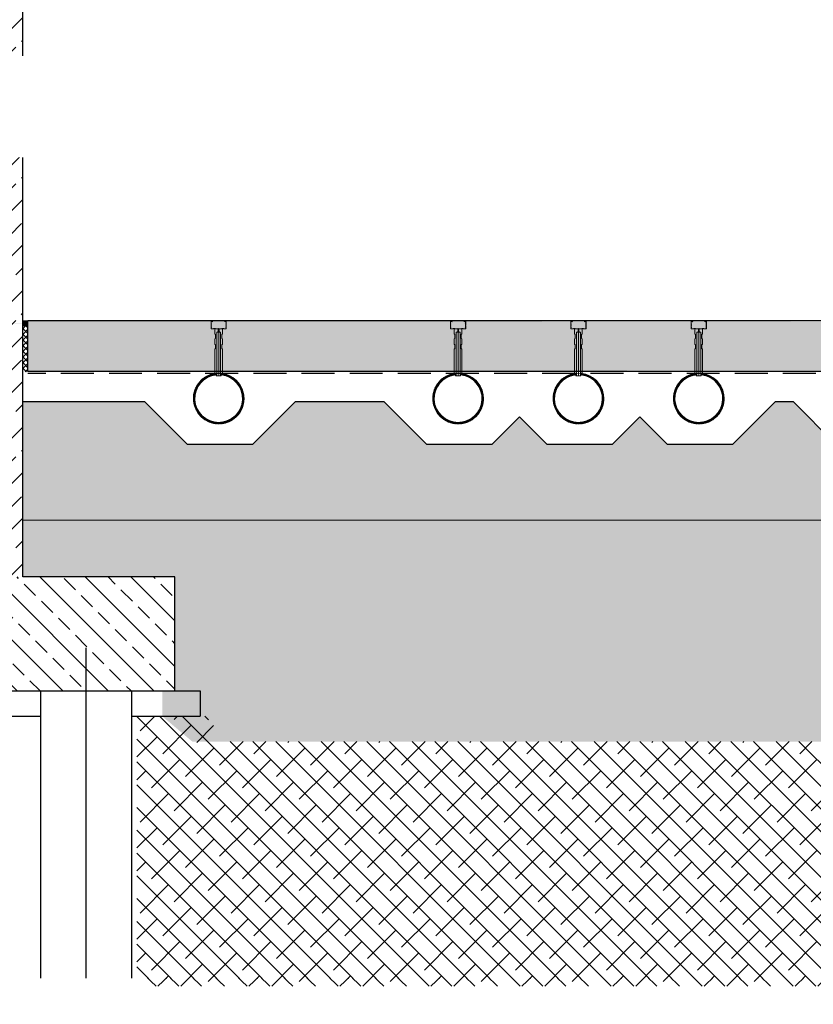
# Model space of a CAD drawing. Header units: millimetres. Extents: x -374129 to 1163271, y -112652 to 695637.
# Tile 220 of 256: x 44918 to 48050, y 28775 to 32659. Entities that reach past the tile are written whole.
import ezdxf
from ezdxf import colors
from ezdxf.entities.mleader import LeaderData, LeaderLine
from ezdxf.math import Vec2, Vec3

# ---------------------------------------------------------------- set-up
doc = ezdxf.new("R2010")
doc.units = ezdxf.units.MM
doc.header["$PDMODE"] = 4
doc.linetypes.add('rcad - -', pattern=[9.5, 6.5, -3])
doc.linetypes.add('rcad -.-', pattern=[18, 12, -3, 0, -3])
for name, color, linetype, lineweight in [('--GT_Podbeton', 8, 'Continuous', 9), ('A_DYSZA', 252, 'Continuous', 15), ('A_Hatch_konstrukcja', 252, 'Continuous', 5), ('A_profile ocynk', 252, 'Continuous', 9), ('KRT_kresk', 252, 'Continuous', 5), ('Widoczne (ISO)', 252, 'Continuous', 15)]:
    doc.layers.add(name, color=color, linetype=linetype, lineweight=lineweight)
for name, color, linetype in [('KRT_fund', 3, 'Continuous'), ('KRT_kanaly', 1, 'Continuous'), ('KRT_kreskowanie', 252, 'Continuous'), ('KRT_opisy', 146, 'Continuous'), ('KRT_pale', 7, 'Continuous'), ('KRT_sciany', 2, 'Continuous'), ('KRT_wymiary', 4, 'Continuous')]:
    doc.layers.add(name, color=color, linetype=linetype)
doc.styles.add('WYMIAR', font='romans.shx', dxfattribs={"width": 0.8})
doc.linetypes.add('podbeton', pattern='A,0.3,-0.1,[131,ltypeshp.shx,S=0.1,R=0,X=-0.1,Y=0],-0.1,0.3', length=0.8)
doc.linetypes.add('ZIGZAG', pattern='A,0.0001,-0.2,[131,ltypeshp.shx,S=0.2,R=0,X=-0.2,Y=0],-0.4,[131,ltypeshp.shx,S=0.2,R=180,X=0.2,Y=0],-0.2', length=0.8001)
doc.dimstyles.new('KRT_1-100', dxfattribs={"dimscale": 100, "dimtxt": 2, "dimasz": 1, "dimexe": 0.5, "dimexo": 0, "dimgap": 0.5, "dimtad": 1, "dimdec": 1, "dimrnd": 0.1, "dimzin": 9, "dimdsep": 46, "dimtxsty": 'WYMIAR', "dimblk": 'ARCHTICK', "dimcen": 0.09, "dimdle": 0.5, "dimclrd": 1, "dimclre": 252, "dimclrt": 256, "dimadec": 0, "dimazin": 0, "dimtfac": 1, "dimtdec": 1, "dimtmove": 0, "dimatfit": 3, "dimfxl": 1, "dimtolj": 1, "dimtzin": 0, "dimarcsym": 0})
pattern_1 = [(45, (-389152.688, -167449.684), (-11.22532015, 11.22532015), []), (135, (-389152.688, -167449.684), (-11.22532015, -11.22532015), [])]

# ---------------------------------------------------------------- blocks, each defined once
blk = doc.blocks.new('pal400')
at = {"color": 1, "linetype": 'rcad -.-', "ltscale": 0.2}
blk.add_line((0, -1165), (0, 169.2), dxfattribs=at)
at = {"color": 6, "linetype": 'ZIGZAG'}
for points in [[(-180, 0), (-180, -1165)], [(180, -1165), (180, 0)]]:
    blk.add_lwpolyline(points, dxfattribs=at)
blk = doc.blocks.new('_ArchTick')
at = {"color": 0, "linetype": 'ByBlock', "const_width": 0.15}
blk.add_lwpolyline([(-0.5, -0.5), (0.5, 0.5)], dxfattribs=at)
blk = doc.blocks.new('*D390')
at = {"layer": 'Defpoints', "color": 0, "transparency": 16777216}
for p in [(44780, 29871.2), (51080, 29871.2), (51080, 25561.3)]:
    blk.add_point(p, dxfattribs=at)
at = {"layer": 'KRT_wymiary', "color": 252, "lineweight": -2, "transparency": 16777216}
for p, q in [((44780, 29871.2), (44780, 25511.3)), ((51080, 29871.2), (51080, 25511.3))]:
    blk.add_line(p, q, dxfattribs=at)
at = {"layer": 'KRT_wymiary', "color": 1, "lineweight": -2, "transparency": 16777216}
blk.add_line((44730, 25561.3), (51130, 25561.3), dxfattribs=at)
at = {"layer": 'KRT_wymiary', "color": 1, "lineweight": -2, "transparency": 16777216, "xscale": 100, "yscale": 100, "zscale": 100, "rotation": 180}
blk.add_blockref('_ArchTick', (44780, 25561.3), dxfattribs=at)
at = {"layer": 'KRT_wymiary', "color": 1, "lineweight": -2, "transparency": 16777216, "xscale": 100, "yscale": 100, "zscale": 100}
blk.add_blockref('_ArchTick', (51080, 25561.3), dxfattribs=at)
at = {"layer": 'KRT_wymiary', "transparency": 16777216, "insert": (47930, 25711.3), "char_height": 200, "attachment_point": 5, "style": 'WYMIAR'}
blk.add_mtext('\\A1;6300', dxfattribs=at)
blk = doc.blocks.new('dysza_203')
at = {"color": 0, "linetype": 'ByBlock', "lineweight": -2}
for points in [[(-15, -193), (-10, -193), (-10, -203), (-7.5, -203), (-7.5, -31), (-1.5, -28), (-1.5, -18), (-15, -18), (-15, -38), (-12.5, -40.5), (-12.5, -55.5), (-15, -58), (-15, -78), (-12.5, -80.5), (-12.5, -95.5), (-15, -98)], [(15, -193), (10, -193), (10, -203), (7.5, -203), (7.5, -31), (1.5, -28), (1.5, -18), (15, -18), (15, -38), (12.5, -40.5), (12.5, -55.5), (15, -58), (15, -78), (12.5, -80.5), (12.5, -95.5), (15, -98)]]:
    blk.add_lwpolyline(points, close=True, dxfattribs=at)
for points in [[(-7.5, -31), (7.5, -31)], [(-1.5, -18), (1.5, -18)], [(-1.5, -28), (1.5, -28)], [(0, -18), (0, -203)], [(-7.5, -203), (7.5, -203)], [(7.5, -203), (10, -203)]]:
    blk.add_lwpolyline(points, dxfattribs=at)

msp = doc.modelspace()

# ---------------------------------------------------------------- hatches: boundary and pattern name
at = {"layer": 'KRT_kreskowanie'}
h = msp.add_hatch(dxfattribs=at)
h.set_pattern_fill('ANSI33', color=256, scale=20, style=0)
h.set_pattern_definition([(45, (207309.93, -26045.67), (-89.80256, 89.80256), []), (45, (207399.74, -26045.67), (-89.80256, 89.80256), [63.5, -31.75])])
h.paths.add_polyline_path([(44630, 30461.19), (44930, 30461.19), (44930, 36471.19), (44845, 36471.19), (44845, 36711.19), (44710, 36711.19), (44710, 36471.19), (44630, 36471.19)])
h = msp.add_hatch(dxfattribs=at)
h.set_pattern_fill('ANSI33', color=256, scale=20, angle=90)
h.set_pattern_definition([(135, (-1643846.51, -537793.2), (-89.802561, -89.802561), []), (135, (-1643846.51, -537703.4), (-89.802561, -89.802561), [63.5, -31.75])])
h.paths.add_polyline_path([(44030, 30011.19), (45530, 30011.19), (45530, 30461.19), (44030, 30461.19)])

# ---------------------------------------------------------------- linework, layer by layer
at = {"layer": 'KRT_fund', "color": 1, "linetype": 'podbeton', "ltscale": 5}
for p, q in [((45530, 30011.19), (45630, 30011.19)), ((45630, 30011.19), (45630, 29911.19)), ((44560, 29911.19), (45000.04, 29911.19)), ((45360, 29911.19), (45630, 29911.19))]:
    msp.add_line(p, q, dxfattribs=at)
at = {"layer": 'KRT_fund', "color": 2}
msp.add_lwpolyline([(44630, 30461.19), (44030, 30461.19), (44030, 30011.19), (45530, 30011.19), (45530, 30461.19), (44930, 30461.19)], dxfattribs=at)
at = {"layer": 'KRT_sciany'}
msp.add_lwpolyline([(44930, 30461.19), (44930, 36471.19)], dxfattribs=at)

# ---------------------------------------------------------------- block references
at = {"layer": 'KRT_pale'}
msp.add_blockref('pal400', (45180.02, 30011.19), dxfattribs=at)

# ---------------------------------------------------------------- next in the draw order: leaders
at = {"layer": 'KRT_opisy', "color": 1}
ml = msp.add_multileader_mtext('Standard', dxfattribs=at)
ml.set_content('\\C54;PIANKA DYLATACYJNA BRZEGOWA 1cm\\PUSZCZELNIENIE MASĄ TRWALEPLASTYCZNĄ ODPORNĄ NA AGRESJĘ CHEMICZNĄ NP.SIKAFLEX PRO 3', style='WYMIAR')
ml.set_leader_properties()
ml.build(insert=Vec2(0, 0))
ml.multileader.update_dxf_attribs({"text_left_attachment_type": 6, "text_right_attachment_type": 6, "dogleg_length": 36, "arrow_head_size": 200, "scale": 100})
ctx = ml.context
ctx.base_point, ctx.scale, ctx.char_height, ctx.arrow_head_size, ctx.landing_gap_size, ctx.plane_origin = Vec3(1022.91, 34569.79, -56.1), 100, 200, 200, 9, Vec3(36065.01, -50311.01, -56.1)
ctx.left_attachment, ctx.right_attachment = 6, 6
notes = []
notes.append((ctx, [(0, (1, 1, 0), (986.91, 34569.79, -56.1), (1, 0), 36, [(1, [(160, 31471.19, -56.1)], 0, [])])]))
ctx.mtext.insert, ctx.mtext.width, ctx.mtext.defined_height, ctx.mtext.flow_direction = Vec3(1031.91, 34809.79, -56.1), 4839.601, 350.11, 5
ctx.mtext.has_bg_fill, ctx.mtext.bg_color, ctx.mtext.bg_scale_factor, ctx.mtext.bg_transparency, ctx.mtext.use_window_bg_color = 1, -1027028792, 1.5, 0, 1
ml = msp.add_multileader_mtext('Standard', dxfattribs=at)
ml.set_content('\\C54;WARSTWY GRUNTU WEDŁUG PROJEKTU WZMOCNIENIA PODŁOŻA:\\P\\pi-3,l3,t3;{\\fSymbol|b0|i0|c2|p18;·^I}nB [Po/Pr] gr.40cm\\P{\\fSymbol|b0|i0|c2|p18;·^I}TŁUCZEŃ, ROZKRUSZ BETONOWY gr.30cm\\P{\\fSymbol|b0|i0|c2|p18;·^I}GRUNT RODZIMY \\fArial|b0|i0|c238|p34;\\W1;G\\fSymbol|b0|i0|c2|p18;p\\fArial|b0|i0|c238|p34;/G\\fSymbol|b0|i0|c2|p18;p\\fArial|b0|i0|c238|p34;z pl/tpl', style='WYMIAR')
ml.set_leader_properties()
ml.build(insert=Vec2(0, 0))
ml.multileader.update_dxf_attribs({"text_left_attachment_type": 6, "text_right_attachment_type": 6, "dogleg_length": 0.36, "arrow_head_size": 200, "scale": 100})
ctx = ml.context
ctx.base_point, ctx.scale, ctx.char_height, ctx.arrow_head_size, ctx.landing_gap_size, ctx.plane_origin = Vec3(-8776.91, 28248.18), 100, 200, 200, 9, Vec3(-44267.87, -53803.79)
ctx.left_attachment, ctx.right_attachment = 6, 6
notes.append((ctx, [(0, (1, 1, 0), (-8812.91, 28248.18), (1, 0), 36, [(1, [(-8812.91, 30621.19)], 0, [])])]))
ctx.mtext.insert, ctx.mtext.width, ctx.mtext.defined_height, ctx.mtext.flow_direction = Vec3(-8767.91, 28503.58), 6873.6004, 1534.23, 5
ctx.mtext.has_bg_fill, ctx.mtext.bg_color, ctx.mtext.bg_scale_factor, ctx.mtext.bg_transparency, ctx.mtext.use_window_bg_color = 1, -1027028792, 1.5, 0, 1
for ctx, leaders in notes:
    for number, flags, end, landing, length, lines in leaders:
        leader = LeaderData()
        leader.index, (leader.has_last_leader_line, leader.has_dogleg_vector, leader.attachment_direction) = number, flags
        leader.last_leader_point, leader.dogleg_vector, leader.dogleg_length = Vec3(end), Vec3(landing), length
        for number, points, colour, breaks in lines:
            line = LeaderLine()
            line.index, line.vertices, line.color, line.breaks = number, Vec3.list(points), colors.encode_raw_color(colour), breaks
            leader.lines.append(line)
        ctx.leaders.append(leader)

# ---------------------------------------------------------------- next in the draw order: dimensions: what is measured, and where the dimension line sits
at = {"layer": 'KRT_wymiary'}
dim = msp.add_linear_dim(base=(51080, 25561.33), p1=(44780, 29871.18), p2=(51080, 29871.18), dimstyle='KRT_1-100', override={"dimtmove": 1}, dxfattribs=at)
dim.commit()
dim.dimension.update_dxf_attribs({"geometry": '*D390', "text_midpoint": (47930, 25711.33)})

# ---------------------------------------------------------------- next in the draw order: leaders
at = {"layer": 'KRT_opisy', "color": 1}
ml = msp.add_multileader_mtext('Standard', dxfattribs=at)
ml.set_content('\\pxi-3,l3t3,39,44;\\C2;{\\fSymbol|b0|i0|c2|p18;·^I}\\C54;PŁYTA BETONOWA DYLATOWANA C30/37 W8,F150,XD2,XA2,XM1,XF1 ^Igr.20cm\\P    ZBROJONA WŁÓKNAMI POLIMEROWYMI ZBROJONA WŁÓKNAMI POLIMEROWYMI ZBROJONA WŁÓKNAMI POLIMEROWYMI ISTRICE iBETON 39x0.78 W ILOŚCI 3,0kg/m3, \\P{\\fSymbol|b0|i0|c2|p18;·^I}IZOLACJA PRZECIWWILGOCIOWA 2xFOLIA PE \\P    UKŁADANA SZCZELNIE NA ZAKŁAD^I^Igr.2x0.3mm                                                         \\P{\\fSymbol|b0|i0|c2|p18;·^I}PODBETON  C8/10 ^I^Igr.10cm                         \\P{\\fSymbol|b0|i0|c2|p18;·^I}ZAGĘSZCZONY GRUNT NASYPOWY Is>0,98^I^Igr.30cm\\P{\\fSymbol|b0|i0|c2|p18;·^I}ZAGĘSZCZONY GRUNT NASYPOWY Is>=0,97', style='WYMIAR')
ml.set_leader_properties()
ml.build(insert=Vec2(0, 0))
ml.multileader.update_dxf_attribs({"text_left_attachment_type": 6, "text_right_attachment_type": 6, "dogleg_length": 36, "arrow_head_size": 200, "scale": 100})
ctx = ml.context
ctx.base_point, ctx.scale, ctx.char_height, ctx.arrow_head_size, ctx.landing_gap_size, ctx.plane_origin = Vec3(1715.18, 28529.79, -56.1), 100, 200, 200, 9, Vec3(-35836.94, -69206.17, -56.1)
ctx.left_attachment, ctx.right_attachment = 6, 6
notes = []
notes.append((ctx, [(0, (1, 1, 0), (1679.18, 28529.79, -56.1), (1, 0), 36, [(1, [(1159.18, 31458.59, -56.1)], 0, [])])]))
ctx.mtext.insert, ctx.mtext.width, ctx.mtext.defined_height, ctx.mtext.flow_direction = Vec3(1724.18, 28777.41, -56.1), 11614.4681, 280.09, 5
ctx.mtext.has_bg_fill, ctx.mtext.bg_color, ctx.mtext.bg_scale_factor, ctx.mtext.bg_transparency, ctx.mtext.use_window_bg_color = 1, -1027028792, 1.5, 0, 1
for ctx, leaders in notes:
    for number, flags, end, landing, length, lines in leaders:
        leader = LeaderData()
        leader.index, (leader.has_last_leader_line, leader.has_dogleg_vector, leader.attachment_direction) = number, flags
        leader.last_leader_point, leader.dogleg_vector, leader.dogleg_length = Vec3(end), Vec3(landing), length
        for number, points, colour, breaks in lines:
            line = LeaderLine()
            line.index, line.vertices, line.color, line.breaks = number, Vec3.list(points), colors.encode_raw_color(colour), breaks
            leader.lines.append(line)
        ctx.leaders.append(leader)

# ---------------------------------------------------------------- next in the draw order: hatches: boundary and pattern name
at = {"layer": 'KRT_kreskowanie'}
h = msp.add_hatch(dxfattribs=at)
h.set_pattern_fill('GROUT', color=256, scale=10, style=0)
h.set_pattern_definition([(0, (44830.8, 25.4), (12.7, 101.6), [12.7, -88.9]), (0, (44843.5, 63.5), (0, 101.6), [0, -101.6]), (0, (44805.4, 25.4), (38.1, 101.6), [0, -101.6]), (0, (44805.4, 101.6), (101.6, 101.6), [25.4, -177.8]), (0, (44881.6, 38.1), (0, 101.6), [0, -101.6]), (0, (44856.2, 25.4), (25.4, 101.6), [0, -101.6]), (0, (44868.9, 38.1), (0, 101.6), [0, -101.6]), (0, (44818.1, 101.6), (0, 101.6), [0, -101.6])])
h.paths.add_polyline_path([(50330, 30461.19), (50930, 30461.19), (50930, 30684.47), (46519.8, 30684.47), (44930, 30684.47), (44930, 30461.19), (45530, 30461.19), (45530, 30011.19), (45480, 30011.19), (45480, 29911.19), (45598.95, 29811.19), (50037.44, 29811.19), (50230, 29911.19), (50230, 30011.19), (50330, 30011.19)])
h.paths.add_polyline_path([(45570.19, 30433.33), (46381.85, 30433.33), (46381.85, 30433.33)], flags=24)
h = msp.add_hatch(dxfattribs=at)
h.set_pattern_fill('ANSI38', color=256, scale=20, angle=90, style=0)
h.set_pattern_definition([(135, (38500, 5000), (-44.90128, -44.90128), []), (225, (38500, 5000), (-44.90128, -134.70384), [158.75, -95.25])])
h.paths.add_polyline_path([(50187.44, 29811.19), (50380, 29911.19), (50650.04, 29911.19), (50650.04, 28846.21), (45380, 28846.21), (45380, 29911.19), (45650, 29911.19), (45738.81, 29811.19)])

# ---------------------------------------------------------------- next in the draw order: linework, layer by layer
at = {"layer": '--GT_Podbeton'}
msp.add_lwpolyline([(44930, 30684.47), (50930, 30684.47)], dxfattribs=at)
at = {"layer": 'KRT_kanaly', "linetype": 'podbeton', "ltscale": 200}
msp.add_lwpolyline([(46890.49, 31091.97), (46997.99, 30984.47), (47257.99, 30984.47), (47365.49, 31091.97)], dxfattribs=at)

# ---------------------------------------------------------------- next in the draw order: leaders
at = {"layer": 'KRT_opisy', "color": 1}
ml = msp.add_multileader_mtext('Standard', dxfattribs=at)
ml.set_content('\\C54;KANAŁY NAPOWIETRZAJĄCE WEDŁUG PROJEKTU TECHNOLOGICZNEGO', style='WYMIAR')
ml.set_leader_properties()
ml.build(insert=Vec2(0, 0))
ml.multileader.update_dxf_attribs({"text_left_attachment_type": 6, "text_right_attachment_type": 6, "dogleg_length": 36, "arrow_head_size": 200, "scale": 100})
ctx = ml.context
ctx.base_point, ctx.scale, ctx.char_height, ctx.arrow_head_size, ctx.landing_gap_size, ctx.plane_origin = Vec3(958.77, 32175.83, -56.1), 100, 200, 200, 9, Vec3(36846.14, -51485.36, -56.1)
ctx.left_attachment, ctx.right_attachment = 6, 6
notes = []
notes.append((ctx, [(0, (1, 1, 0), (922.77, 32175.83, -56.1), (1, 0), 36, [(1, [(922.99, 31164.47, -56.1)], 0, [])])]))
ctx.mtext.insert, ctx.mtext.width, ctx.mtext.defined_height, ctx.mtext.flow_direction = Vec3(967.77, 32415.83, -56.1), 6873.6004, 350.11, 5
ctx.mtext.has_bg_fill, ctx.mtext.bg_color, ctx.mtext.bg_scale_factor, ctx.mtext.bg_transparency, ctx.mtext.use_window_bg_color = 1, -1027028792, 1.5, 0, 1
ml = msp.add_multileader_mtext('Standard', dxfattribs=at)
ml.set_content('\\C54;ODPROWADZENIE DO STUDZIENKI KANALIZACYJNEJ WG PROJEKTU BRANŻY SANITARNEJ ', style='WYMIAR')
ml.set_leader_properties()
ml.build(insert=Vec2(0, 0))
ml.multileader.update_dxf_attribs({"text_right_attachment_type": 6, "dogleg_length": 0.36, "arrow_head_size": 200, "scale": 100})
ctx = ml.context
ctx.base_point, ctx.scale, ctx.char_height, ctx.arrow_head_size, ctx.landing_gap_size, ctx.plane_origin = Vec3(78326.66, 29383.33), 100, 200, 200, 9, Vec3(43996.88, -52043.13)
ctx.right_attachment, ctx.text_align_type = 6, 2
notes.append((ctx, [(0, (1, 1, 0), (81771.13, 29243.33), (-1, 0), 36, [(1, [(83025.56, 30705)], 0, [])])]))
ctx.mtext.insert, ctx.mtext.width, ctx.mtext.defined_height, ctx.mtext.alignment, ctx.mtext.flow_direction = Vec3(81726.13, 29483.33), 3482.7917, 1400.46, 3, 5
for ctx, leaders in notes:
    for number, flags, end, landing, length, lines in leaders:
        leader = LeaderData()
        leader.index, (leader.has_last_leader_line, leader.has_dogleg_vector, leader.attachment_direction) = number, flags
        leader.last_leader_point, leader.dogleg_vector, leader.dogleg_length = Vec3(end), Vec3(landing), length
        for number, points, colour, breaks in lines:
            line = LeaderLine()
            line.index, line.vertices, line.color, line.breaks = number, Vec3.list(points), colors.encode_raw_color(colour), breaks
            leader.lines.append(line)
        ctx.leaders.append(leader)

# ---------------------------------------------------------------- next in the draw order: hatches: boundary and pattern name
at = {"layer": 'KRT_kresk', "lineweight": 5}
h = msp.add_hatch(dxfattribs=at)
h.set_pattern_fill('DASH', color=256, scale=10, angle=45)
h.set_pattern_definition([(45, (47633.753, 31471.193), (4e-15, 44.90128), [31.75, -31.75])])
h.paths.add_polyline_path([(44609.99, 31281.19), (38650, 31271.19), (38650, 31451.19), (38650, 31471.19), (46109.99, 31461.19), (44609.99, 31461.19)])
h = msp.add_hatch(dxfattribs=at)
h.set_pattern_fill('ANSI37', color=256, scale=0.5)
h.set_pattern_definition([(45, (-389152.6885, -167449.6836), (-1.122532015, 1.122532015), []), (135, (-389152.6885, -167449.6836), (-1.122532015, -1.122532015), [])])
h.paths.add_polyline_path([(44930, 31451.19), (44950, 31451.19), (44950, 31471.19), (44930, 31471.19)])
h = msp.add_hatch(dxfattribs=at)
h.set_pattern_fill('DASH', color=256, scale=10, angle=45)
h.set_pattern_definition([(45, (53933.753, 31471.193), (4e-15, 44.90128), [31.75, -31.75])])
h.paths.add_polyline_path([(50909.99, 31281.19), (44950, 31271.19), (44950, 31451.19), (44950, 31471.19), (52409.99, 31461.19), (50909.99, 31461.19)])
h = msp.add_hatch(dxfattribs=at)
h.set_pattern_fill('ANSI37', color=256, scale=5)
h.set_pattern_definition(pattern_1)
h.paths.add_polyline_path([(44930, 31270.04), (44950, 31270.04), (44950, 31451.19), (44930, 31451.19)])
h = msp.add_hatch(dxfattribs=at)
h.set_pattern_fill('ANSI37', color=256, scale=5)
h.set_pattern_definition(pattern_1)
h.paths.add_polyline_path([(44930, 31270.04), (44950, 31270.04), (44950, 31451.19), (44930, 31451.19)])
at = {"layer": 'KRT_kreskowanie'}
h = msp.add_hatch(dxfattribs=at)
h.set_pattern_fill('DOTS2', color=256, scale=10, style=0)
h.set_pattern_definition([(0, (-19229.84, 5.08), (0, 254), [0, -254]), (0, (-19148.56, 10.16), (0, 254), [0, -254]), (0, (-19194.28, 66.04), (0, 254), [0, -254]), (0, (-19138.4, 106.68), (0, 254), [0, -254]), (0, (-19204.44, 121.92), (0, 254), [0, -254]), (0, (-19184.12, 182.88), (0, 254), [0, -254]), (0, (-19219.68, 228.6), (0, 254), [0, -254]), (0, (-19138.4, 223.52), (0, 254), [0, -254]), (0, (-19077.44, 233.68), (0, 254), [0, -254]), (0, (-19046.96, 172.72), (0, 254), [0, -254]), (0, (-18996.16, 167.64), (0, 254), [0, -254]), (0, (-18996.16, 76.2), (0, 254), [0, -254]), (0, (-19041.88, 45.72), (0, 254), [0, -254]), (0, (-19113, 60.96), (0, 254), [0, -254]), (0, (-19067.28, 106.68), (0, 254), [0, -254]), (0, (-19113, 152.4), (0, 254), [0, -254]), (0, (-19006.32, 10.16), (0, 254), [0, -254])])
h.paths.add_polyline_path([(41670.16, 31152.3), (41600.82, 31152.3), (41432.99, 30984.47), (41172.99, 30984.47), (41065.49, 31091.97), (40957.99, 30984.47), (40697.99, 30984.47), (40590.49, 31091.97), (40482.99, 30984.47), (40222.99, 30984.47), (40055.16, 31152.3), (39705.82, 31152.3), (39537.99, 30984.47), (39277.99, 30984.47), (39110.16, 31152.3), (38630, 31152.3), (38630, 30684.47), (44630, 30684.47), (44630, 31152.3), (44160.82, 31152.3), (43992.99, 30984.47), (43732.99, 30984.47), (43565.16, 31152.3), (43215.82, 31152.3), (43047.99, 30984.47), (42787.99, 30984.47), (42680.49, 31091.97), (42572.99, 30984.47), (42312.99, 30984.47), (42205.49, 31091.97), (42097.99, 30984.47), (41837.99, 30984.47)])
h.paths.add_polyline_path([(44120.49, 31126.97), (44612.64, 31126.97), (44612.64, 31351.97), (44120.49, 31351.97)], flags=9)
h.paths.add_polyline_path([(47970.16, 31152.3), (47900.82, 31152.3), (47732.99, 30984.47), (47472.99, 30984.47), (47365.49, 31091.97), (47257.99, 30984.47), (46997.99, 30984.47), (46890.49, 31091.97), (46782.99, 30984.47), (46522.99, 30984.47), (46355.16, 31152.3), (46005.82, 31152.3), (45837.99, 30984.47), (45577.99, 30984.47), (45410.16, 31152.3), (44930, 31152.3), (44930, 30684.47), (50930, 30684.47), (50930, 31152.3), (50460.82, 31152.3), (50292.99, 30984.47), (50032.99, 30984.47), (49865.16, 31152.3), (49515.82, 31152.3), (49347.99, 30984.47), (49087.99, 30984.47), (48980.49, 31091.97), (48872.99, 30984.47), (48612.99, 30984.47), (48505.49, 31091.97), (48397.99, 30984.47), (48137.99, 30984.47)])
h.paths.add_polyline_path([(50420.49, 31126.97), (50912.64, 31126.97), (50912.64, 31351.97), (50420.49, 31351.97)], flags=9)
h = msp.add_hatch(dxfattribs=at)
h.set_pattern_fill('DOTS2', color=256, scale=10, style=0)
h.set_pattern_definition([(0, (-12929.84, 5.08), (0, 254), [0, -254]), (0, (-12848.56, 10.16), (0, 254), [0, -254]), (0, (-12894.28, 66.04), (0, 254), [0, -254]), (0, (-12838.4, 106.68), (0, 254), [0, -254]), (0, (-12904.44, 121.92), (0, 254), [0, -254]), (0, (-12884.12, 182.88), (0, 254), [0, -254]), (0, (-12919.68, 228.6), (0, 254), [0, -254]), (0, (-12838.4, 223.52), (0, 254), [0, -254]), (0, (-12777.44, 233.68), (0, 254), [0, -254]), (0, (-12746.96, 172.72), (0, 254), [0, -254]), (0, (-12696.16, 167.64), (0, 254), [0, -254]), (0, (-12696.16, 76.2), (0, 254), [0, -254]), (0, (-12741.88, 45.72), (0, 254), [0, -254]), (0, (-12813, 60.96), (0, 254), [0, -254]), (0, (-12767.28, 106.68), (0, 254), [0, -254]), (0, (-12813, 152.4), (0, 254), [0, -254]), (0, (-12706.32, 10.16), (0, 254), [0, -254])])
h.paths.add_polyline_path([(47970.16, 31152.3), (47900.82, 31152.3), (47732.99, 30984.47), (47472.99, 30984.47), (47365.49, 31091.97), (47257.99, 30984.47), (46997.99, 30984.47), (46890.49, 31091.97), (46782.99, 30984.47), (46522.99, 30984.47), (46355.16, 31152.3), (46005.82, 31152.3), (45837.99, 30984.47), (45577.99, 30984.47), (45410.16, 31152.3), (44930, 31152.3), (44930, 30684.47), (50930, 30684.47), (50930, 31152.3), (50460.82, 31152.3), (50292.99, 30984.47), (50032.99, 30984.47), (49865.16, 31152.3), (49515.82, 31152.3), (49347.99, 30984.47), (49087.99, 30984.47), (48980.49, 31091.97), (48872.99, 30984.47), (48612.99, 30984.47), (48505.49, 31091.97), (48397.99, 30984.47), (48137.99, 30984.47)])
h.paths.add_polyline_path([(50420.49, 31126.97), (50912.64, 31126.97), (50912.64, 31351.97), (50420.49, 31351.97)], flags=9)
h.paths.add_polyline_path([(54270.16, 31152.3), (54200.82, 31152.3), (54032.99, 30984.47), (53772.99, 30984.47), (53665.49, 31091.97), (53557.99, 30984.47), (53297.99, 30984.47), (53190.49, 31091.97), (53082.99, 30984.47), (52822.99, 30984.47), (52655.16, 31152.3), (52305.82, 31152.3), (52137.99, 30984.47), (51877.99, 30984.47), (51710.16, 31152.3), (51230, 31152.3), (51230, 30684.47), (57230, 30684.47), (57230, 31152.3), (56760.82, 31152.3), (56592.99, 30984.47), (56332.99, 30984.47), (56165.16, 31152.3), (55815.82, 31152.3), (55647.99, 30984.47), (55387.99, 30984.47), (55280.49, 31091.97), (55172.99, 30984.47), (54912.99, 30984.47), (54805.49, 31091.97), (54697.99, 30984.47), (54437.99, 30984.47)])
h.paths.add_polyline_path([(56720.49, 31126.97), (57212.64, 31126.97), (57212.64, 31351.97), (56720.49, 31351.97)], flags=9)
at = {"layer": 'Widoczne (ISO)', "transparency": 33554687}
h = msp.add_hatch(dxfattribs=at)
h.set_pattern_fill('ANSI31', color=256, scale=10)
h.set_pattern_definition([(45, (45786.854, 31210.5676), (-0.8838835, 0.8838835), [])])
h.paths.add_polyline_path([(45797.09, 31164.47, -1), (45608.89, 31164.47, -0.3833879), (45693, 31258.04), (45693, 31263.97, 0.3851934), (45602.99, 31164.47, 1), (45802.99, 31164.47, 0.385192), (45712.99, 31263.97), (45712.99, 31258.04, -0.3833692)])
h = msp.add_hatch(dxfattribs=at)
h.set_pattern_fill('ANSI31', color=256, scale=10)
h.set_pattern_definition([(45, (46731.854, 31210.5676), (-0.8838835, 0.8838835), [])])
h.paths.add_polyline_path([(46742.09, 31164.47, -1), (46553.89, 31164.47, -0.3833879), (46638, 31258.04), (46638, 31263.97, 0.3851934), (46547.99, 31164.47, 1), (46747.99, 31164.47, 0.385192), (46657.99, 31263.97), (46657.99, 31258.04, -0.3833692)])
h = msp.add_hatch(dxfattribs=at)
h.set_pattern_fill('ANSI31', color=256, scale=10)
h.set_pattern_definition([(45, (47206.854, 31210.5676), (-0.8838835, 0.8838835), [])])
h.paths.add_polyline_path([(47217.09, 31164.47, -1), (47028.89, 31164.47, -0.3833879), (47113, 31258.04), (47113, 31263.97, 0.3851934), (47022.99, 31164.47, 1), (47222.99, 31164.47, 0.385192), (47132.99, 31263.97), (47132.99, 31258.04, -0.3833692)])
h = msp.add_hatch(dxfattribs=at)
h.set_pattern_fill('ANSI31', color=256, scale=10)
h.set_pattern_definition([(45, (47681.854, 31210.5676), (-0.8838835, 0.8838835), [])])
h.paths.add_polyline_path([(47692.09, 31164.47, -1), (47503.89, 31164.47, -0.3833879), (47588, 31258.04), (47588, 31263.97, 0.3851934), (47497.99, 31164.47, 1), (47697.99, 31164.47, 0.385192), (47607.99, 31263.97), (47607.99, 31258.04, -0.3833692)])

# ---------------------------------------------------------------- next in the draw order: linework, layer by layer
at = {"color": 2}
for p, q in [((50930, 31471.19, -18.47), (44950, 31471.19)), ((50910.2, 31271.19, 43), (44950, 31271.19))]:
    msp.add_line(p, q, dxfattribs=at)
at = {"layer": 'A_DYSZA', "transparency": 33554687}
for centre, radius, start, end in [((45702.99, 31164.47), 100, 95.73457, 84.26515), ((45702.99, 31164.47), 94.1, 96.09512, 83.90114), ((46647.99, 31164.47), 100, 95.73457, 84.26515), ((46647.99, 31164.47), 94.1, 96.09512, 83.90114), ((47122.99, 31164.47), 100, 95.73457, 84.26515), ((47122.99, 31164.47), 94.1, 96.09512, 83.90114), ((47597.99, 31164.47), 100, 95.73457, 84.26515), ((47597.99, 31164.47), 94.1, 96.09512, 83.90114)]:
    msp.add_arc(centre, radius, start, end, dxfattribs=at)
at = {"layer": 'A_Hatch_konstrukcja'}
for centre in [(45702.99, 31164.47), (46647.99, 31164.47), (47122.99, 31164.47), (47597.99, 31164.47)]:
    msp.add_circle(centre, 100, dxfattribs=at)
at = {"layer": 'A_profile ocynk'}
for points in [[(45727.28, 31467.75), (45729.93, 31470.41, -0.6681786), (45732.49, 31469.35), (45732.49, 31459.79, -0.1989124), (45732.35, 31459.43), (45731.64, 31458.73, 0.4142136), (45731.64, 31458.02), (45732.35, 31457.31, -0.1989124), (45732.49, 31456.96), (45732.49, 31452.79, -0.1989124), (45732.35, 31452.43), (45731.64, 31451.73, 0.4142136), (45731.64, 31451.02), (45732.35, 31450.31, -0.1989124), (45732.49, 31449.96), (45732.49, 31445.79, -0.1989124), (45732.35, 31445.43), (45731.64, 31444.73, 0.4142136), (45731.64, 31444.02), (45732.35, 31443.31, -0.1989124), (45732.49, 31442.96), (45732.49, 31440.47, -0.4142136), (45731.99, 31439.97), (45723.21, 31439.97, -0.1989124), (45722.85, 31440.12), (45722.15, 31440.83, 0.1989124), (45721.79, 31440.97), (45716.99, 31440.97, 0.1989124), (45716.64, 31440.83), (45715.93, 31440.12, -0.1989124), (45715.58, 31439.97), (45704.41, 31439.97, -0.1989124), (45704.05, 31440.12), (45703.35, 31440.83, 0.4142136), (45702.64, 31440.83), (45701.93, 31440.12, -0.1989124), (45701.58, 31439.97), (45690.41, 31439.97, -0.1989124), (45690.05, 31440.12), (45689.35, 31440.83, 0.1989124), (45688.99, 31440.97), (45684.19, 31440.97, 0.1989124), (45683.84, 31440.83), (45683.13, 31440.12, -0.1989124), (45682.78, 31439.97), (45673.99, 31439.97, -0.4142136), (45673.49, 31440.47), (45673.49, 31442.96, -0.1989124), (45673.64, 31443.31), (45674.35, 31444.02, 0.4142136), (45674.35, 31444.73), (45673.64, 31445.43, -0.1989124), (45673.49, 31445.79), (45673.49, 31449.96, -0.1989124), (45673.64, 31450.31), (45674.35, 31451.02, 0.4142136), (45674.35, 31451.73), (45673.64, 31452.43, -0.1989124), (45673.49, 31452.79), (45673.49, 31456.96, -0.1989124), (45673.64, 31457.31), (45674.35, 31458.02, 0.4142136), (45674.35, 31458.73), (45673.64, 31459.43, -0.1989124), (45673.49, 31459.79), (45673.49, 31469.35, -0.6681786), (45676.05, 31470.41), (45678.71, 31467.75), (45679.06, 31468.11), (45676.41, 31470.76, 0.6681786), (45672.99, 31469.35), (45672.99, 31459.58, 0.1989124), (45673.14, 31459.23), (45673.64, 31458.73, -0.4142136), (45673.64, 31458.02), (45673.14, 31457.52, 0.1989124), (45672.99, 31457.17), (45672.99, 31452.58, 0.1989124), (45673.14, 31452.23), (45673.64, 31451.73, -0.4142136), (45673.64, 31451.02), (45673.14, 31450.52, 0.1989124), (45672.99, 31450.17), (45672.99, 31445.58, 0.1989124), (45673.14, 31445.23), (45673.64, 31444.73, -0.4142136), (45673.64, 31444.02), (45673.14, 31443.52, 0.1989124), (45672.99, 31443.17), (45672.99, 31439.97, 0.4142136), (45673.49, 31439.47), (45682.99, 31439.47, 0.1989124), (45683.34, 31439.62), (45684.05, 31440.33, -0.1989124), (45684.4, 31440.47), (45688.79, 31440.47, -0.1989124), (45689.14, 31440.33), (45689.85, 31439.62, 0.1989124), (45690.2, 31439.47), (45701.79, 31439.47, 0.1989124), (45702.14, 31439.62), (45702.64, 31440.12, -0.4142136), (45703.35, 31440.12), (45703.85, 31439.62, 0.1989124), (45704.2, 31439.47), (45715.79, 31439.47, 0.1989124), (45716.14, 31439.62), (45716.85, 31440.33, -0.1989124), (45717.2, 31440.47), (45721.59, 31440.47, -0.1989124), (45721.94, 31440.33), (45722.65, 31439.62, 0.1989124), (45723, 31439.47), (45732.49, 31439.47, 0.4142136), (45732.99, 31439.97), (45732.99, 31443.17, 0.1989124), (45732.85, 31443.52), (45732.35, 31444.02, -0.4142136), (45732.35, 31444.73), (45732.85, 31445.23, 0.1989124), (45732.99, 31445.58), (45732.99, 31450.17, 0.1989124), (45732.85, 31450.52), (45732.35, 31451.02, -0.4142136), (45732.35, 31451.73), (45732.85, 31452.23, 0.1989124), (45732.99, 31452.58), (45732.99, 31457.17, 0.1989124), (45732.85, 31457.52), (45732.35, 31458.02, -0.4142136), (45732.35, 31458.73), (45732.85, 31459.23, 0.1989124), (45732.99, 31459.58), (45732.99, 31469.35, 0.6681786), (45729.58, 31470.76), (45726.93, 31468.11)], [(46672.28, 31467.75), (46674.93, 31470.41, -0.6681786), (46677.49, 31469.35), (46677.49, 31459.79, -0.1989124), (46677.35, 31459.43), (46676.64, 31458.73, 0.4142136), (46676.64, 31458.02), (46677.35, 31457.31, -0.1989124), (46677.49, 31456.96), (46677.49, 31452.79, -0.1989124), (46677.35, 31452.43), (46676.64, 31451.73, 0.4142136), (46676.64, 31451.02), (46677.35, 31450.31, -0.1989124), (46677.49, 31449.96), (46677.49, 31445.79, -0.1989124), (46677.35, 31445.43), (46676.64, 31444.73, 0.4142136), (46676.64, 31444.02), (46677.35, 31443.31, -0.1989124), (46677.49, 31442.96), (46677.49, 31440.47, -0.4142136), (46676.99, 31439.97), (46668.21, 31439.97, -0.1989124), (46667.85, 31440.12), (46667.15, 31440.83, 0.1989124), (46666.79, 31440.97), (46661.99, 31440.97, 0.1989124), (46661.64, 31440.83), (46660.93, 31440.12, -0.1989124), (46660.58, 31439.97), (46649.41, 31439.97, -0.1989124), (46649.05, 31440.12), (46648.35, 31440.83, 0.4142136), (46647.64, 31440.83), (46646.93, 31440.12, -0.1989124), (46646.58, 31439.97), (46635.41, 31439.97, -0.1989124), (46635.05, 31440.12), (46634.35, 31440.83, 0.1989124), (46633.99, 31440.97), (46629.19, 31440.97, 0.1989124), (46628.84, 31440.83), (46628.13, 31440.12, -0.1989124), (46627.78, 31439.97), (46618.99, 31439.97, -0.4142136), (46618.49, 31440.47), (46618.49, 31442.96, -0.1989124), (46618.64, 31443.31), (46619.35, 31444.02, 0.4142136), (46619.35, 31444.73), (46618.64, 31445.43, -0.1989124), (46618.49, 31445.79), (46618.49, 31449.96, -0.1989124), (46618.64, 31450.31), (46619.35, 31451.02, 0.4142136), (46619.35, 31451.73), (46618.64, 31452.43, -0.1989124), (46618.49, 31452.79), (46618.49, 31456.96, -0.1989124), (46618.64, 31457.31), (46619.35, 31458.02, 0.4142136), (46619.35, 31458.73), (46618.64, 31459.43, -0.1989124), (46618.49, 31459.79), (46618.49, 31469.35, -0.6681786), (46621.05, 31470.41), (46623.71, 31467.75), (46624.06, 31468.11), (46621.41, 31470.76, 0.6681786), (46617.99, 31469.35), (46617.99, 31459.58, 0.1989124), (46618.14, 31459.23), (46618.64, 31458.73, -0.4142136), (46618.64, 31458.02), (46618.14, 31457.52, 0.1989124), (46617.99, 31457.17), (46617.99, 31452.58, 0.1989124), (46618.14, 31452.23), (46618.64, 31451.73, -0.4142136), (46618.64, 31451.02), (46618.14, 31450.52, 0.1989124), (46617.99, 31450.17), (46617.99, 31445.58, 0.1989124), (46618.14, 31445.23), (46618.64, 31444.73, -0.4142136), (46618.64, 31444.02), (46618.14, 31443.52, 0.1989124), (46617.99, 31443.17), (46617.99, 31439.97, 0.4142136), (46618.49, 31439.47), (46627.99, 31439.47, 0.1989124), (46628.34, 31439.62), (46629.05, 31440.33, -0.1989124), (46629.4, 31440.47), (46633.79, 31440.47, -0.1989124), (46634.14, 31440.33), (46634.85, 31439.62, 0.1989124), (46635.2, 31439.47), (46646.79, 31439.47, 0.1989124), (46647.14, 31439.62), (46647.64, 31440.12, -0.4142136), (46648.35, 31440.12), (46648.85, 31439.62, 0.1989124), (46649.2, 31439.47), (46660.79, 31439.47, 0.1989124), (46661.14, 31439.62), (46661.85, 31440.33, -0.1989124), (46662.2, 31440.47), (46666.59, 31440.47, -0.1989124), (46666.94, 31440.33), (46667.65, 31439.62, 0.1989124), (46668, 31439.47), (46677.49, 31439.47, 0.4142136), (46677.99, 31439.97), (46677.99, 31443.17, 0.1989124), (46677.85, 31443.52), (46677.35, 31444.02, -0.4142136), (46677.35, 31444.73), (46677.85, 31445.23, 0.1989124), (46677.99, 31445.58), (46677.99, 31450.17, 0.1989124), (46677.85, 31450.52), (46677.35, 31451.02, -0.4142136), (46677.35, 31451.73), (46677.85, 31452.23, 0.1989124), (46677.99, 31452.58), (46677.99, 31457.17, 0.1989124), (46677.85, 31457.52), (46677.35, 31458.02, -0.4142136), (46677.35, 31458.73), (46677.85, 31459.23, 0.1989124), (46677.99, 31459.58), (46677.99, 31469.35, 0.6681786), (46674.58, 31470.76), (46671.93, 31468.11)], [(47147.28, 31467.75), (47149.93, 31470.41, -0.6681786), (47152.49, 31469.35), (47152.49, 31459.79, -0.1989124), (47152.35, 31459.43), (47151.64, 31458.73, 0.4142136), (47151.64, 31458.02), (47152.35, 31457.31, -0.1989124), (47152.49, 31456.96), (47152.49, 31452.79, -0.1989124), (47152.35, 31452.43), (47151.64, 31451.73, 0.4142136), (47151.64, 31451.02), (47152.35, 31450.31, -0.1989124), (47152.49, 31449.96), (47152.49, 31445.79, -0.1989124), (47152.35, 31445.43), (47151.64, 31444.73, 0.4142136), (47151.64, 31444.02), (47152.35, 31443.31, -0.1989124), (47152.49, 31442.96), (47152.49, 31440.47, -0.4142136), (47151.99, 31439.97), (47143.21, 31439.97, -0.1989124), (47142.85, 31440.12), (47142.15, 31440.83, 0.1989124), (47141.79, 31440.97), (47136.99, 31440.97, 0.1989124), (47136.64, 31440.83), (47135.93, 31440.12, -0.1989124), (47135.58, 31439.97), (47124.41, 31439.97, -0.1989124), (47124.05, 31440.12), (47123.35, 31440.83, 0.4142136), (47122.64, 31440.83), (47121.93, 31440.12, -0.1989124), (47121.58, 31439.97), (47110.41, 31439.97, -0.1989124), (47110.05, 31440.12), (47109.35, 31440.83, 0.1989124), (47108.99, 31440.97), (47104.19, 31440.97, 0.1989124), (47103.84, 31440.83), (47103.13, 31440.12, -0.1989124), (47102.78, 31439.97), (47093.99, 31439.97, -0.4142136), (47093.49, 31440.47), (47093.49, 31442.96, -0.1989124), (47093.64, 31443.31), (47094.35, 31444.02, 0.4142136), (47094.35, 31444.73), (47093.64, 31445.43, -0.1989124), (47093.49, 31445.79), (47093.49, 31449.96, -0.1989124), (47093.64, 31450.31), (47094.35, 31451.02, 0.4142136), (47094.35, 31451.73), (47093.64, 31452.43, -0.1989124), (47093.49, 31452.79), (47093.49, 31456.96, -0.1989124), (47093.64, 31457.31), (47094.35, 31458.02, 0.4142136), (47094.35, 31458.73), (47093.64, 31459.43, -0.1989124), (47093.49, 31459.79), (47093.49, 31469.35, -0.6681786), (47096.05, 31470.41), (47098.71, 31467.75), (47099.06, 31468.11), (47096.41, 31470.76, 0.6681786), (47092.99, 31469.35), (47092.99, 31459.58, 0.1989124), (47093.14, 31459.23), (47093.64, 31458.73, -0.4142136), (47093.64, 31458.02), (47093.14, 31457.52, 0.1989124), (47092.99, 31457.17), (47092.99, 31452.58, 0.1989124), (47093.14, 31452.23), (47093.64, 31451.73, -0.4142136), (47093.64, 31451.02), (47093.14, 31450.52, 0.1989124), (47092.99, 31450.17), (47092.99, 31445.58, 0.1989124), (47093.14, 31445.23), (47093.64, 31444.73, -0.4142136), (47093.64, 31444.02), (47093.14, 31443.52, 0.1989124), (47092.99, 31443.17), (47092.99, 31439.97, 0.4142136), (47093.49, 31439.47), (47102.99, 31439.47, 0.1989124), (47103.34, 31439.62), (47104.05, 31440.33, -0.1989124), (47104.4, 31440.47), (47108.79, 31440.47, -0.1989124), (47109.14, 31440.33), (47109.85, 31439.62, 0.1989124), (47110.2, 31439.47), (47121.79, 31439.47, 0.1989124), (47122.14, 31439.62), (47122.64, 31440.12, -0.4142136), (47123.35, 31440.12), (47123.85, 31439.62, 0.1989124), (47124.2, 31439.47), (47135.79, 31439.47, 0.1989124), (47136.14, 31439.62), (47136.85, 31440.33, -0.1989124), (47137.2, 31440.47), (47141.59, 31440.47, -0.1989124), (47141.94, 31440.33), (47142.65, 31439.62, 0.1989124), (47143, 31439.47), (47152.49, 31439.47, 0.4142136), (47152.99, 31439.97), (47152.99, 31443.17, 0.1989124), (47152.85, 31443.52), (47152.35, 31444.02, -0.4142136), (47152.35, 31444.73), (47152.85, 31445.23, 0.1989124), (47152.99, 31445.58), (47152.99, 31450.17, 0.1989124), (47152.85, 31450.52), (47152.35, 31451.02, -0.4142136), (47152.35, 31451.73), (47152.85, 31452.23, 0.1989124), (47152.99, 31452.58), (47152.99, 31457.17, 0.1989124), (47152.85, 31457.52), (47152.35, 31458.02, -0.4142136), (47152.35, 31458.73), (47152.85, 31459.23, 0.1989124), (47152.99, 31459.58), (47152.99, 31469.35, 0.6681786), (47149.58, 31470.76), (47146.93, 31468.11)], [(47622.28, 31467.75), (47624.93, 31470.41, -0.6681786), (47627.49, 31469.35), (47627.49, 31459.79, -0.1989124), (47627.35, 31459.43), (47626.64, 31458.73, 0.4142136), (47626.64, 31458.02), (47627.35, 31457.31, -0.1989124), (47627.49, 31456.96), (47627.49, 31452.79, -0.1989124), (47627.35, 31452.43), (47626.64, 31451.73, 0.4142136), (47626.64, 31451.02), (47627.35, 31450.31, -0.1989124), (47627.49, 31449.96), (47627.49, 31445.79, -0.1989124), (47627.35, 31445.43), (47626.64, 31444.73, 0.4142136), (47626.64, 31444.02), (47627.35, 31443.31, -0.1989124), (47627.49, 31442.96), (47627.49, 31440.47, -0.4142136), (47626.99, 31439.97), (47618.21, 31439.97, -0.1989124), (47617.85, 31440.12), (47617.15, 31440.83, 0.1989124), (47616.79, 31440.97), (47611.99, 31440.97, 0.1989124), (47611.64, 31440.83), (47610.93, 31440.12, -0.1989124), (47610.58, 31439.97), (47599.41, 31439.97, -0.1989124), (47599.05, 31440.12), (47598.35, 31440.83, 0.4142136), (47597.64, 31440.83), (47596.93, 31440.12, -0.1989124), (47596.58, 31439.97), (47585.41, 31439.97, -0.1989124), (47585.05, 31440.12), (47584.35, 31440.83, 0.1989124), (47583.99, 31440.97), (47579.19, 31440.97, 0.1989124), (47578.84, 31440.83), (47578.13, 31440.12, -0.1989124), (47577.78, 31439.97), (47568.99, 31439.97, -0.4142136), (47568.49, 31440.47), (47568.49, 31442.96, -0.1989124), (47568.64, 31443.31), (47569.35, 31444.02, 0.4142136), (47569.35, 31444.73), (47568.64, 31445.43, -0.1989124), (47568.49, 31445.79), (47568.49, 31449.96, -0.1989124), (47568.64, 31450.31), (47569.35, 31451.02, 0.4142136), (47569.35, 31451.73), (47568.64, 31452.43, -0.1989124), (47568.49, 31452.79), (47568.49, 31456.96, -0.1989124), (47568.64, 31457.31), (47569.35, 31458.02, 0.4142136), (47569.35, 31458.73), (47568.64, 31459.43, -0.1989124), (47568.49, 31459.79), (47568.49, 31469.35, -0.6681786), (47571.05, 31470.41), (47573.71, 31467.75), (47574.06, 31468.11), (47571.41, 31470.76, 0.6681786), (47567.99, 31469.35), (47567.99, 31459.58, 0.1989124), (47568.14, 31459.23), (47568.64, 31458.73, -0.4142136), (47568.64, 31458.02), (47568.14, 31457.52, 0.1989124), (47567.99, 31457.17), (47567.99, 31452.58, 0.1989124), (47568.14, 31452.23), (47568.64, 31451.73, -0.4142136), (47568.64, 31451.02), (47568.14, 31450.52, 0.1989124), (47567.99, 31450.17), (47567.99, 31445.58, 0.1989124), (47568.14, 31445.23), (47568.64, 31444.73, -0.4142136), (47568.64, 31444.02), (47568.14, 31443.52, 0.1989124), (47567.99, 31443.17), (47567.99, 31439.97, 0.4142136), (47568.49, 31439.47), (47577.99, 31439.47, 0.1989124), (47578.34, 31439.62), (47579.05, 31440.33, -0.1989124), (47579.4, 31440.47), (47583.79, 31440.47, -0.1989124), (47584.14, 31440.33), (47584.85, 31439.62, 0.1989124), (47585.2, 31439.47), (47596.79, 31439.47, 0.1989124), (47597.14, 31439.62), (47597.64, 31440.12, -0.4142136), (47598.35, 31440.12), (47598.85, 31439.62, 0.1989124), (47599.2, 31439.47), (47610.79, 31439.47, 0.1989124), (47611.14, 31439.62), (47611.85, 31440.33, -0.1989124), (47612.2, 31440.47), (47616.59, 31440.47, -0.1989124), (47616.94, 31440.33), (47617.65, 31439.62, 0.1989124), (47618, 31439.47), (47627.49, 31439.47, 0.4142136), (47627.99, 31439.97), (47627.99, 31443.17, 0.1989124), (47627.85, 31443.52), (47627.35, 31444.02, -0.4142136), (47627.35, 31444.73), (47627.85, 31445.23, 0.1989124), (47627.99, 31445.58), (47627.99, 31450.17, 0.1989124), (47627.85, 31450.52), (47627.35, 31451.02, -0.4142136), (47627.35, 31451.73), (47627.85, 31452.23, 0.1989124), (47627.99, 31452.58), (47627.99, 31457.17, 0.1989124), (47627.85, 31457.52), (47627.35, 31458.02, -0.4142136), (47627.35, 31458.73), (47627.85, 31459.23, 0.1989124), (47627.99, 31459.58), (47627.99, 31469.35, 0.6681786), (47624.58, 31470.76), (47621.93, 31468.11)]]:
    msp.add_lwpolyline(points, format="xyb", close=True, dxfattribs=at)
at = {"layer": 'KRT_kanaly'}
msp.add_line((44950, 31271.19, -43.01), (44950, 31471.19, -43.01), dxfattribs=at)
at = {"layer": 'KRT_kanaly', "color": 4, "linetype": 'rcad - -', "ltscale": 20}
msp.add_line((50910.2, 31262.99, 43), (44950, 31263.19), dxfattribs=at)
at = {"layer": 'KRT_kanaly', "linetype": 'podbeton', "ltscale": 200}
for p, q in [((44930, 31152.3, -2.41), (45410.16, 31152.3, -3)), ((46005.82, 31152.3, -3.73), (46355.16, 31152.3, -4.15)), ((47900.82, 31152.3, -6.04), (47970.16, 31152.3, -6.12))]:
    msp.add_line(p, q, dxfattribs=at)
for points in [[(45410.16, 31152.3), (45577.99, 30984.47), (45837.99, 30984.47), (46005.82, 31152.3)], [(46355.16, 31152.3), (46522.99, 30984.47), (46782.99, 30984.47), (46890.49, 31091.97)], [(47365.49, 31091.97), (47472.99, 30984.47), (47732.99, 30984.47), (47900.82, 31152.3)], [(47970.16, 31152.3), (48137.99, 30984.47), (48397.99, 30984.47), (48505.49, 31091.97)]]:
    msp.add_lwpolyline(points, dxfattribs=at)
at = {"layer": 'KRT_kresk'}
msp.add_lwpolyline([(44930, 31451.19), (44950, 31451.19), (44950, 31471.19), (44930, 31471.19)], close=True, dxfattribs=at)

# ---------------------------------------------------------------- next in the draw order: block references
at = {"layer": 'A_DYSZA'}
for p in [(45702.99, 31457.47), (46647.99, 31457.47), (47122.99, 31457.47), (47597.99, 31457.47)]:
    msp.add_blockref('dysza_203', p, dxfattribs=at)

doc.saveas('drawing.dxf')
